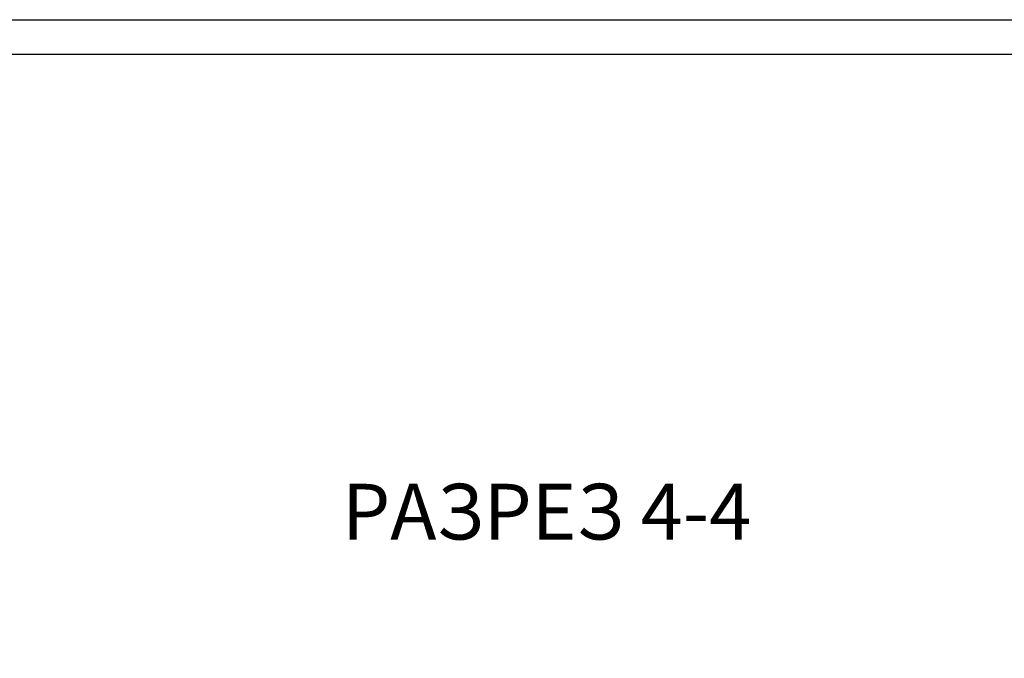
# Model space of a CAD drawing. Header units: metres. Extents: x -54598 to 1827199, y -329446 to -256744.
# Tile 210 of 256: x 145173 to 159308, y -265908 to -256744. Entities that reach past the tile are written whole.
import ezdxf

# ---------------------------------------------------------------- set-up
doc = ezdxf.new("R2010")
doc.units = ezdxf.units.M
doc.layers.add('PDF UCHUN', color=3, linetype='Continuous')
doc.layers.add('Формат', color=253, linetype='Continuous')
doc.layers.add('ЭМ', color=3, linetype='Continuous', lineweight=20)
doc.styles.get("Standard").update_dxf_attribs({"font": 'arial.ttf'})

# ---------------------------------------------------------------- blocks, each defined once
blk = doc.blocks.new('fasdfds')
at = {"insert": (294056.1, 96764.8), "char_height": 200, "attachment_point": 3}
blk.add_mtext_dynamic_manual_height_columns('РАЗРЕЗ 4-4', width=1553.705, gutter_width=12.5, heights=[0], dxfattribs=at)
blk = doc.blocks.new('*U30')
at = {"layer": 'ЭМ', "color": 0, "lineweight": 20, "ltscale": 0.5}
blk.add_lwpolyline([(0, 0), (841, 0), (841, 594), (0, 594)], close=True, dxfattribs=at)
at = {"layer": 'ЭМ', "color": 0, "lineweight": 30, "ltscale": 0.5}
blk.add_lwpolyline([(20, 5), (836, 5), (836, 589), (20, 589)], close=True, dxfattribs=at)

msp = doc.modelspace()

# ---------------------------------------------------------------- linework, layer by layer
at = {"layer": 'PDF UCHUN', "color": 0, "lineweight": 25}
msp.add_lwpolyline([(91502, -256744), (175602, -256744), (175602, -316144), (91502, -316144)], close=True, dxfattribs=at)

# ---------------------------------------------------------------- block references
at = {"color": 5, "lineweight": 30, "xscale": 4, "yscale": 4, "zscale": 4}
msp.add_blockref('fasdfds', (-1020547, -650463), dxfattribs=at)
at = {"layer": 'Формат', "color": 0, "xscale": 100, "yscale": 100, "zscale": 100}
msp.add_blockref('*U30', (91502, -316144), dxfattribs=at)

doc.saveas('drawing.dxf')
